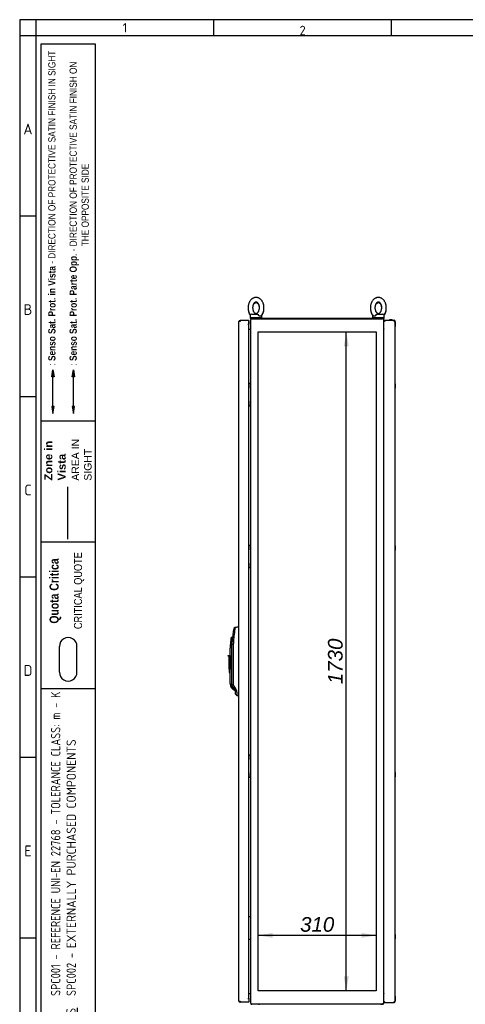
# Paper-space layout 'Layout1' of a CAD drawing. Extents: x 87 to 5769, y 148 to 4026.
# Tile 2 of 8: x 87 to 1257, y 1442 to 4026. Entities that reach past the tile are written whole.
import ezdxf
from ezdxf.lldxf.tags import DXFTag

# ---------------------------------------------------------------- set-up
doc = ezdxf.new("R2010")
doc.units = 0
doc.header["$LTSCALE"] = 14
doc.layers.get('0').update_dxf_attribs({"linetype": 'CONTINUOUS'})
for name, color, linetype in [('_TRANSLATION', 7, 'CONTINUOUS'), ('AE00100_03', 7, 'CONTINUOUS'), ('AE00198_03', 7, 'CONTINUOUS'), ('AE00219_03', 7, 'CONTINUOUS'), ('AE00500_10', 7, 'CONTINUOUS'), ('AE00715_01', 7, 'CONTINUOUS'), ('AE00992_10', 7, 'CONTINUOUS'), ('DEFAULT', 7, 'CONTINUOUS'), ('DV2__TRANSLATION', 7, 'CONTINUOUS'), ('F0000000_02', 7, 'CONTINUOUS'), ('F0000000_08', 7, 'CONTINUOUS'), ('F0000000_85', 7, 'CONTINUOUS'), ('F0000000_91', 7, 'CONTINUOUS'), ('F0000001_27', 7, 'CONTINUOUS'), ('F0000001_28', 7, 'CONTINUOUS'), ('F0000001_37', 7, 'CONTINUOUS')]:
    doc.layers.add(name, color=color, linetype=linetype)
doc.styles.add('SEACAD_ARIAL', font='arial.ttf')
doc.styles.add('SEACAD_ARIALI', font='ariali.ttf')
doc.styles.add('SEACAD_SOLID_EDGE_ANSI', font='seans.ttf', dxfattribs={"width": 0.9})
tags = doc.linetypes.add('CENTER2', pattern=[28.575, 19.05, -3.175, 3.175, -3.175]).pattern_tags.tags
tags[10:11] = [DXFTag(74, 4), DXFTag(75, 0), DXFTag(340, '0'), DXFTag(46, 0.0), DXFTag(50, 0.0), DXFTag(44, 0.0), DXFTag(45, 0.0)]
tags[8:9] = [DXFTag(74, 4), DXFTag(75, 0), DXFTag(340, '0'), DXFTag(46, 0.0), DXFTag(50, 0.0), DXFTag(44, 0.0), DXFTag(45, 0.0)]
tags[6:7] = [DXFTag(74, 4), DXFTag(75, 0), DXFTag(340, '0'), DXFTag(46, 0.0), DXFTag(50, 0.0), DXFTag(44, 0.0), DXFTag(45, 0.0)]
tags[4:5] = [DXFTag(74, 4), DXFTag(75, 0), DXFTag(340, '0'), DXFTag(46, 0.0), DXFTag(50, 0.0), DXFTag(44, 0.0), DXFTag(45, 0.0)]
tags = doc.linetypes.add('DASHDOT2', pattern=[12.7, 6.35, -3.175, 0, -3.175]).pattern_tags.tags
tags[10:11] = [DXFTag(74, 4), DXFTag(75, 0), DXFTag(340, '0'), DXFTag(46, 0.0), DXFTag(50, 0.0), DXFTag(44, 0.0), DXFTag(45, 0.0)]
tags[8:9] = [DXFTag(74, 4), DXFTag(75, 0), DXFTag(340, '0'), DXFTag(46, 0.0), DXFTag(50, 0.0), DXFTag(44, 0.0), DXFTag(45, 0.0)]
tags[6:7] = [DXFTag(74, 4), DXFTag(75, 0), DXFTag(340, '0'), DXFTag(46, 0.0), DXFTag(50, 0.0), DXFTag(44, 0.0), DXFTag(45, 0.0)]
tags[4:5] = [DXFTag(74, 4), DXFTag(75, 0), DXFTag(340, '0'), DXFTag(46, 0.0), DXFTag(50, 0.0), DXFTag(44, 0.0), DXFTag(45, 0.0)]
tags = doc.linetypes.add('HIDDEN2', pattern=[4.7625, 3.175, -1.5875]).pattern_tags.tags
tags[6:7] = [DXFTag(74, 4), DXFTag(75, 0), DXFTag(340, '0'), DXFTag(46, 0.0), DXFTag(50, 0.0), DXFTag(44, 0.0), DXFTag(45, 0.0)]
tags[4:5] = [DXFTag(74, 4), DXFTag(75, 0), DXFTag(340, '0'), DXFTag(46, 0.0), DXFTag(50, 0.0), DXFTag(44, 0.0), DXFTag(45, 0.0)]
doc.dimstyles.new('ISO', dxfattribs={"dimtxt": 16.5, "dimasz": 16.5, "dimexe": 8.25, "dimexo": 8.25, "dimgap": 4.125, "dimtad": 1, "dimdec": 1, "dimtxsty": 'SEACAD_ARIAL', "dimblk1": '_SE_FILLED', "dimblk2": '_SE_FILLED', "dimsah": 1, "dimcen": 8.25, "dimazin": 3, "dimtfac": 0.7, "dimtdec": 3, "dimtmove": 0, "dimatfit": 3})

# ---------------------------------------------------------------- blocks, each defined once
blk = doc.blocks.new('DMBLK146')
at = {"layer": '_TRANSLATION', "linetype": 'CONTINUOUS'}
for points in [[(938, 3168.9), (950.8, 3168.9), (944.4, 3207.4)], [(938, 1515.9), (944.4, 1477.4), (950.8, 1515.9)]]:
    blk.add_hatch(color=7, dxfattribs=at).paths.add_polyline_path(points)
at = {"layer": '_TRANSLATION', "color": 7, "linetype": 'CONTINUOUS'}
blk.add_line((944.4, 1477.4), (944.4, 3207.4), dxfattribs=at)
at = {"layer": '_TRANSLATION', "color": 7, "linetype": 'CONTINUOUS', "style": 'SEACAD_ARIALI'}
blk.add_text('1730', height=38.5, rotation=90, dxfattribs=at).set_placement((934.8, 2282.5))
blk = doc.blocks.new('_SE_FILLED')
at = {"color": 0}
blk.add_line((0, 0), (-1, 0), dxfattribs=at)
blk.add_solid([(0, 0), (-1, -0.1665), (-1, 0.1665), (0, 0)], dxfattribs=at)
blk = doc.blocks.new('DMBLK147')
at = {"layer": '_TRANSLATION', "linetype": 'CONTINUOUS'}
for points in [[(751.5, 1629.6), (713, 1623.2), (751.5, 1616.8)], [(984.5, 1629.6), (984.5, 1616.8), (1023, 1623.2)]]:
    blk.add_hatch(color=7, dxfattribs=at).paths.add_polyline_path(points)
at = {"layer": '_TRANSLATION', "color": 7, "linetype": 'CONTINUOUS'}
blk.add_line((1023, 1623.2), (713, 1623.2), dxfattribs=at)
at = {"layer": '_TRANSLATION', "color": 7, "linetype": 'CONTINUOUS', "style": 'SEACAD_ARIALI'}
blk.add_text('310', height=38.5, dxfattribs=at).set_placement((823.1, 1632.8))

psp = doc.layouts.get("Layout1")

# ---------------------------------------------------------------- hatches: boundary and pattern name
at = {"linetype": 'CONTINUOUS'}
for points in [[(171.41, 3088.79), (177.51, 3088.79), (174.46, 3107.11)], [(225.41, 3088.79), (231.51, 3088.79), (228.46, 3107.11)], [(171.41, 3010.94), (174.46, 2992.62), (177.51, 3010.94)], [(225.41, 3010.94), (228.46, 2992.62), (231.51, 3010.94)]]:
    psp.add_hatch(color=7, dxfattribs=at).paths.add_polyline_path(points)

# ---------------------------------------------------------------- linework, layer by layer
at = {"color": 7, "linetype": 'CONTINUOUS'}
for p, q in [((87.28, 4026.24), (87.28, 153.43)), ((5769.29, 4026.24), (87.28, 4026.24)), ((596.12, 4026.24), (596.12, 3983.84)), ((1062.55, 4026.24), (1062.55, 3983.84)), ((129.69, 3510.33), (87.28, 3510.33)), ((174.46, 3010.94), (174.46, 3088.79)), ((129.69, 3036.83), (87.28, 3036.83)), ((285.16, 2972.87), (143.82, 2972.87)), ((285.16, 2655.07), (143.82, 2655.07)), ((285.16, 2655.07), (143.82, 2655.07)), ((129.69, 2563.33), (87.28, 2563.33)), ((191.66, 2314.18), (191.66, 2381.5)), ((237.45, 2314.18), (237.45, 2381.5)), ((285.16, 2270.07), (143.82, 2270.07)), ((129.69, 2089.83), (87.28, 2089.83)), ((129.69, 1616.33), (87.28, 1616.33))]:
    psp.add_line(p, q, dxfattribs=at)
at = {"color": 7, "linetype": 'HIDDEN2'}
psp.add_line((228.46, 3010.94), (228.46, 3088.79), dxfattribs=at)
at = {"color": 7, "linetype": 'DASHDOT2'}
psp.add_line((213.89, 2662.94), (213.89, 2800.32), dxfattribs=at)
at = {"color": 7, "linetype": 'CONTINUOUS'}
for points in [[(171.41, 3088.79), (174.46, 3107.11), (177.51, 3088.79), (171.41, 3088.79)], [(225.41, 3088.79), (228.46, 3107.11), (231.51, 3088.79), (225.41, 3088.79)], [(171.41, 3010.94), (174.46, 2992.62), (177.51, 3010.94), (171.41, 3010.94)], [(225.41, 3010.94), (228.46, 2992.62), (231.51, 3010.94), (225.41, 3010.94)]]:
    psp.add_lwpolyline(points, dxfattribs=at)
at = {"layer": 'AE00100_03', "color": 7, "linetype": 'CONTINUOUS'}
psp.add_line((1064.21, 3238.71), (1058.81, 3238.71), dxfattribs=at)
for centre, start, end in [((1058.81, 3237.41), 90, 180), ((1064.21, 3237.41), 0, 90)]:
    psp.add_arc(centre, 1.3, start, end, dxfattribs=at)
at = {"layer": 'AE00198_03', "color": 7, "linetype": 'CONTINUOUS'}
for p, q in [((688.31, 3070.16), (688.31, 3059.66)), ((689.01, 3070.16), (688.31, 3070.16)), ((688.31, 3059.66), (689.01, 3059.66)), ((688.31, 3025.16), (688.31, 3014.66)), ((689.01, 3025.16), (688.31, 3025.16)), ((688.31, 3014.66), (689.01, 3014.66)), ((688.31, 2645.16), (688.31, 2634.66)), ((689.01, 2645.16), (688.31, 2645.16)), ((688.31, 2634.66), (689.01, 2634.66)), ((688.31, 2600.16), (688.31, 2589.66)), ((689.01, 2600.16), (688.31, 2600.16)), ((688.31, 2589.66), (689.01, 2589.66)), ((688.31, 2095.16), (688.31, 2084.66)), ((689.01, 2095.16), (688.31, 2095.16)), ((688.31, 2084.66), (689.01, 2084.66)), ((688.31, 2050.16), (688.31, 2039.66)), ((689.01, 2050.16), (688.31, 2050.16)), ((688.31, 2039.66), (689.01, 2039.66)), ((688.31, 1659.66), (688.31, 1670.16)), ((689.01, 1670.16), (688.31, 1670.16)), ((688.31, 1659.66), (689.01, 1659.66)), ((688.31, 1614.66), (688.31, 1625.16)), ((689.01, 1625.16), (688.31, 1625.16)), ((688.31, 1614.66), (689.01, 1614.66))]:
    psp.add_line(p, q, dxfattribs=at)
at = {"layer": 'AE00219_03', "color": 7, "linetype": 'CONTINUOUS'}
for p, q in [((1072.71, 3233.41), (1072.51, 3233.41)), ((1072.71, 3233.41), (1072.71, 3221.41)), ((1072.51, 3221.41), (1072.71, 3221.41)), ((1072.71, 3070.91), (1072.51, 3070.91)), ((1072.51, 3058.91), (1072.71, 3058.91)), ((1072.71, 3070.91), (1072.71, 3058.91)), ((1072.71, 2645.91), (1072.51, 2645.91)), ((1072.71, 2645.91), (1072.71, 2633.91)), ((1072.51, 2633.91), (1072.71, 2633.91)), ((1072.71, 2050.91), (1072.51, 2050.91)), ((1072.71, 2050.91), (1072.71, 2038.91)), ((1072.51, 2038.91), (1072.71, 2038.91)), ((1072.71, 1625.91), (1072.51, 1625.91)), ((1072.51, 1613.91), (1072.71, 1613.91)), ((1072.71, 1625.91), (1072.71, 1613.91)), ((1072.71, 1463.41), (1072.51, 1463.41)), ((1072.51, 1451.41), (1072.71, 1451.41)), ((1072.71, 1463.41), (1072.71, 1451.41))]:
    psp.add_line(p, q, dxfattribs=at)
at = {"layer": 'AE00500_10', "color": 7, "linetype": 'CONTINUOUS'}
for p, q in [((693.01, 3232.11), (693.51, 3232.11)), ((693.01, 3232.08), (693.01, 3232.11)), ((693.01, 3232.08), (693.01, 3227.43)), ((1042.51, 3232.11), (1043.01, 3232.11)), ((693.01, 3227.38), (693.01, 3227.43)), ((693.01, 3227.38), (693.01, 3222.73)), ((693.01, 3222.71), (693.01, 3222.73)), ((693.51, 3222.71), (693.01, 3222.71)), ((1043.01, 3222.71), (1042.51, 3222.71)), ((1043.01, 3070.33), (1042.51, 3070.33)), ((1042.51, 3059.49), (1043.01, 3059.49)), ((1043.01, 3025.33), (1042.51, 3025.33)), ((1042.51, 3014.49), (1043.01, 3014.49)), ((1043.01, 2645.33), (1042.51, 2645.33)), ((1042.51, 2634.49), (1043.01, 2634.49)), ((1043.01, 2600.33), (1042.51, 2600.33)), ((1042.51, 2589.49), (1043.01, 2589.49)), ((1043.01, 2095.33), (1042.51, 2095.33)), ((1042.51, 2084.49), (1043.01, 2084.49)), ((1043.01, 2050.33), (1042.51, 2050.33)), ((1042.51, 2039.49), (1043.01, 2039.49)), ((1043.01, 1670.33), (1042.51, 1670.33)), ((1042.51, 1659.49), (1043.01, 1659.49)), ((1043.01, 1625.33), (1042.51, 1625.33)), ((1042.51, 1614.49), (1043.01, 1614.49)), ((693.01, 1462.11), (693.51, 1462.11)), ((693.01, 1462.08), (693.01, 1462.11)), ((693.01, 1462.08), (693.01, 1457.43)), ((693.01, 1457.38), (693.01, 1457.43)), ((693.01, 1457.38), (693.01, 1452.73)), ((693.01, 1452.71), (693.01, 1452.73)), ((693.51, 1452.71), (693.01, 1452.71)), ((1042.51, 1462.11), (1043.01, 1462.11)), ((1043.01, 1452.71), (1042.51, 1452.71))]:
    psp.add_line(p, q, dxfattribs=at)
at = {"layer": 'AE00715_01', "color": 7, "linetype": 'CONTINUOUS'}
for p, q in [((692.51, 3250.91), (692.51, 3243.91)), ((722.51, 3243.91), (692.51, 3243.91)), ((692.51, 3243.91), (692.51, 3242.41)), ((696.31, 3242.41), (692.51, 3242.41)), ((695.51, 3253.91), (710.82, 3253.91)), ((722.51, 3243.91), (722.51, 3250.91)), ((722.51, 3242.41), (722.51, 3243.91)), ((1013.51, 3250.91), (1013.51, 3243.91)), ((1043.51, 3243.91), (1013.51, 3243.91)), ((1013.51, 3243.91), (1013.51, 3242.41)), ((1025.21, 3253.91), (1040.51, 3253.91)), ((1043.51, 3242.41), (1039.71, 3242.41)), ((1043.51, 3243.91), (1043.51, 3250.91)), ((1043.51, 3242.41), (1043.51, 3243.91))]:
    psp.add_line(p, q, dxfattribs=at)
for centre, start, end in [((695.51, 3250.91), 90, 180), ((719.51, 3250.91), 0, 10.75538), ((1016.51, 3250.91), 169.86605, 180), ((1040.51, 3250.91), 0, 90)]:
    psp.add_arc(centre, 3, start, end, dxfattribs=at)
for points, knots in [([(707.51, 3297.41), (706.96, 3297.4), (705.79, 3297.36), (703.74, 3297.02), (701.55, 3296.36), (699.42, 3295.39), (697.4, 3294.14), (695.49, 3292.61), (693.72, 3290.82), (692.1, 3288.78), (690.67, 3286.52), (689.43, 3284.06), (688.4, 3281.43), (687.6, 3278.67), (687.04, 3275.82), (686.71, 3272.9), (686.63, 3269.95), (686.79, 3267.01), (687.19, 3264.1), (687.83, 3261.25), (688.71, 3258.51), (689.83, 3255.9), (691.13, 3253.51), (692.11, 3252.08), (692.61, 3251.42)], [0, 0, 0, 0, 0.02691094, 0.06771469, 0.10852356, 0.14957692, 0.19108102, 0.23317212, 0.27589769, 0.31921468, 0.36301045, 0.40714087, 0.45146953, 0.49588877, 0.54032969, 0.58477778, 0.62924225, 0.67374656, 0.71831388, 0.7629704, 0.80773869, 0.8526244, 0.89760159, 0.93878571, 0.93878571, 0.93878571, 0.93878571]), ([(707.51, 3285.41), (707.66, 3285.4), (708.11, 3285.39), (708.92, 3285.23), (709.92, 3284.8), (710.95, 3284.14), (712, 3283.21), (713.02, 3281.99), (713.95, 3280.53), (714.76, 3278.87), (715.43, 3277.02), (715.94, 3275.02), (716.26, 3272.93), (716.39, 3270.77), (716.33, 3268.61), (716.07, 3266.48), (715.62, 3264.45), (715, 3262.55), (714.24, 3260.83), (713.36, 3259.33), (712.4, 3258.06), (711.4, 3257.04), (710.38, 3256.28), (709.38, 3255.76), (708.38, 3255.46), (707.36, 3255.37), (706.32, 3255.52), (705.26, 3255.93), (704.23, 3256.56), (703.18, 3257.46), (702.15, 3258.65), (701.2, 3260.07), (700.37, 3261.71), (699.68, 3263.53), (699.15, 3265.51), (698.8, 3267.59), (698.64, 3269.74), (698.68, 3271.91), (698.91, 3274.04), (699.34, 3276.09), (699.93, 3278.01), (700.67, 3279.75), (701.54, 3281.29), (702.49, 3282.6), (703.49, 3283.65), (704.51, 3284.45), (705.51, 3285), (706.53, 3285.34), (707.14, 3285.39), (707.51, 3285.41)], [0, 0, 0, 0, 0.0101142, 0.0349223, 0.0570708, 0.0778227, 0.099893, 0.1211499, 0.1420609, 0.1628795, 0.1836991, 0.2045692, 0.2255014, 0.2464797, 0.2674741, 0.2884441, 0.3093451, 0.3301483, 0.3508402, 0.3714344, 0.391991, 0.4125991, 0.4334675, 0.4549735, 0.4777626, 0.5028778, 0.5312511, 0.5537002, 0.5746179, 0.5968739, 0.6182127, 0.6391524, 0.6599747, 0.6807905, 0.7016521, 0.7225761, 0.7435496, 0.7645439, 0.7855207, 0.8064333, 0.8272514, 0.8479587, 0.8685642, 0.8891201, 0.9097116, 0.9305257, 0.9519115, 0.974469, 1, 1, 1, 1]), ([(699.36, 3274.57), (699.53, 3275.23), (699.93, 3276.51), (700.67, 3278.25), (701.54, 3279.79), (702.49, 3281.1), (703.49, 3282.15), (704.51, 3282.95), (705.51, 3283.5), (706.53, 3283.84), (707.14, 3283.89), (707.51, 3283.91)], [0.80643331, 0.80643331, 0.80643331, 0.80643331, 0.82725143, 0.84795874, 0.86856424, 0.88912005, 0.90971157, 0.9305257, 0.95191151, 0.97446901, 1, 1, 1, 1]), ([(719.99, 3248.7), (720.04, 3248.74), (720.68, 3249.3), (721.89, 3250.7), (723.44, 3252.78), (724.81, 3255.12), (725.98, 3257.64), (726.93, 3260.32), (727.65, 3263.11), (728.13, 3265.99), (728.37, 3268.93), (728.37, 3271.88), (728.13, 3274.81), (727.65, 3277.7), (726.92, 3280.52), (725.96, 3283.22), (724.77, 3285.78), (723.35, 3288.16), (721.73, 3290.34), (719.92, 3292.27), (717.94, 3293.92), (715.83, 3295.27), (713.62, 3296.31), (711.36, 3297.01), (709.26, 3297.36), (708.07, 3297.4), (707.51, 3297.41)], [0, 0, 0, 0, 0.0030576, 0.0459931, 0.0894874, 0.1334125, 0.1776228, 0.2219914, 0.2664194, 0.3108607, 0.3553103, 0.3997831, 0.4443056, 0.4888981, 0.5335888, 0.5783957, 0.6233159, 0.6683009, 0.7132387, 0.7579724, 0.8023068, 0.846051, 0.889074, 0.931347, 0.9729529, 1, 1, 1, 1]), ([(707.51, 3283.91), (707.66, 3283.9), (708.11, 3283.89), (708.92, 3283.73), (709.92, 3283.3), (710.95, 3282.64), (712, 3281.71), (713.02, 3280.49), (713.95, 3279.03), (714.76, 3277.37), (715.43, 3275.52), (715.77, 3274.19), (715.91, 3273.51)], [0, 0, 0, 0, 0.01011424, 0.03492231, 0.05707084, 0.07782268, 0.09989303, 0.1211499, 0.14206095, 0.16287949, 0.18369905, 0.20456924, 0.20456924, 0.20456924, 0.20456924]), ([(1028.51, 3297.41), (1027.96, 3297.4), (1026.79, 3297.36), (1024.74, 3297.02), (1022.55, 3296.36), (1020.42, 3295.39), (1018.4, 3294.14), (1016.49, 3292.61), (1014.72, 3290.82), (1013.1, 3288.78), (1011.67, 3286.52), (1010.43, 3284.06), (1009.4, 3281.43), (1008.6, 3278.67), (1008.04, 3275.82), (1007.71, 3272.9), (1007.63, 3269.95), (1007.79, 3267.01), (1008.19, 3264.1), (1008.83, 3261.25), (1009.71, 3258.51), (1010.83, 3255.9), (1012.17, 3253.44), (1013.71, 3251.22), (1015.06, 3249.6), (1015.85, 3248.9), (1016.05, 3248.72)], [0, 0, 0, 0, 0.0269068, 0.0677043, 0.1085068, 0.1495539, 0.1910516, 0.2331362, 0.2758552, 0.3191655, 0.3629545, 0.4070781, 0.4514, 0.4958124, 0.5402464, 0.5846877, 0.6291453, 0.6736428, 0.7182032, 0.7628528, 0.8076142, 0.852493, 0.8974633, 0.9424276, 0.9872474, 1, 1, 1, 1]), ([(1028.51, 3285.41), (1028.66, 3285.4), (1029.11, 3285.39), (1029.92, 3285.23), (1030.92, 3284.8), (1031.95, 3284.14), (1033, 3283.21), (1034.02, 3281.99), (1034.95, 3280.53), (1035.76, 3278.87), (1036.43, 3277.02), (1036.94, 3275.02), (1037.26, 3272.93), (1037.39, 3270.77), (1037.33, 3268.61), (1037.07, 3266.48), (1036.62, 3264.45), (1036, 3262.55), (1035.24, 3260.83), (1034.36, 3259.33), (1033.4, 3258.06), (1032.4, 3257.04), (1031.38, 3256.28), (1030.38, 3255.76), (1029.38, 3255.46), (1028.36, 3255.37), (1027.32, 3255.52), (1026.26, 3255.93), (1025.23, 3256.56), (1024.18, 3257.46), (1023.15, 3258.65), (1022.2, 3260.07), (1021.37, 3261.71), (1020.68, 3263.53), (1020.15, 3265.51), (1019.8, 3267.59), (1019.64, 3269.74), (1019.68, 3271.91), (1019.91, 3274.04), (1020.34, 3276.09), (1020.93, 3278.01), (1021.67, 3279.75), (1022.54, 3281.29), (1023.49, 3282.6), (1024.49, 3283.65), (1025.51, 3284.45), (1026.51, 3285), (1027.53, 3285.34), (1028.14, 3285.39), (1028.51, 3285.41)], [0, 0, 0, 0, 0.0101142, 0.0349223, 0.0570708, 0.0778227, 0.099893, 0.1211499, 0.1420609, 0.1628795, 0.1836991, 0.2045692, 0.2255014, 0.2464797, 0.2674741, 0.2884441, 0.3093451, 0.3301483, 0.3508402, 0.3714344, 0.391991, 0.4125991, 0.4334675, 0.4549735, 0.4777626, 0.5028778, 0.5312511, 0.5537002, 0.5746179, 0.5968739, 0.6182127, 0.6391524, 0.6599747, 0.6807905, 0.7016521, 0.7225761, 0.7435496, 0.7645439, 0.7855207, 0.8064333, 0.8272514, 0.8479587, 0.8685642, 0.8891201, 0.9097116, 0.9305257, 0.9519115, 0.974469, 1, 1, 1, 1]), ([(1020.36, 3274.57), (1020.53, 3275.23), (1020.93, 3276.51), (1021.67, 3278.25), (1022.54, 3279.79), (1023.49, 3281.1), (1024.49, 3282.15), (1025.51, 3282.95), (1026.51, 3283.5), (1027.53, 3283.84), (1028.14, 3283.89), (1028.51, 3283.91)], [0.80643331, 0.80643331, 0.80643331, 0.80643331, 0.82725143, 0.84795874, 0.86856424, 0.88912005, 0.90971157, 0.9305257, 0.95191151, 0.97446901, 1, 1, 1, 1]), ([(1043.42, 3251.43), (1043.76, 3251.88), (1044.6, 3253.05), (1045.81, 3255.12), (1046.98, 3257.64), (1047.93, 3260.32), (1048.65, 3263.11), (1049.13, 3265.99), (1049.37, 3268.93), (1049.37, 3271.88), (1049.13, 3274.81), (1048.65, 3277.7), (1047.92, 3280.52), (1046.96, 3283.22), (1045.77, 3285.78), (1044.35, 3288.16), (1042.73, 3290.34), (1040.92, 3292.27), (1038.94, 3293.92), (1036.83, 3295.27), (1034.62, 3296.31), (1032.36, 3297.01), (1030.26, 3297.36), (1029.07, 3297.4), (1028.51, 3297.41)], [0.06165705, 0.06165705, 0.06165705, 0.06165705, 0.08962305, 0.13354154, 0.17774525, 0.22210728, 0.26652863, 0.31096339, 0.3554063, 0.39987246, 0.44438832, 0.48897422, 0.53365828, 0.5784585, 0.62337201, 0.66835032, 0.71328141, 0.75800841, 0.80233624, 0.84607396, 0.88909056, 0.93135724, 0.97295694, 1, 1, 1, 1]), ([(1028.51, 3283.91), (1028.66, 3283.9), (1029.11, 3283.89), (1029.92, 3283.73), (1030.92, 3283.3), (1031.95, 3282.64), (1033, 3281.71), (1034.02, 3280.49), (1034.95, 3279.03), (1035.76, 3277.37), (1036.43, 3275.52), (1036.77, 3274.19), (1036.91, 3273.51)], [0, 0, 0, 0, 0.01011424, 0.03492231, 0.05707084, 0.07782268, 0.09989303, 0.1211499, 0.14206095, 0.16287949, 0.18369905, 0.20456924, 0.20456924, 0.20456924, 0.20456924]), ([(687.54, 3261.08), (687.64, 3260.64), (687.99, 3259.26), (688.71, 3257.01), (689.83, 3254.4), (691.1, 3252.07), (692.04, 3250.69), (692.5, 3250.07)], [0.74215477, 0.74215477, 0.74215477, 0.74215477, 0.76285285, 0.80761423, 0.85249303, 0.89746329, 0.93560179, 0.93560179, 0.93560179, 0.93560179]), ([(722.53, 3250.08), (722.83, 3250.48), (723.63, 3251.61), (724.81, 3253.62), (725.98, 3256.14), (726.93, 3258.82), (727.51, 3261.08), (727.77, 3262.43), (727.84, 3262.83)], [0.06469023, 0.06469023, 0.06469023, 0.06469023, 0.08962305, 0.13354154, 0.17774525, 0.22210728, 0.26652863, 0.28531058, 0.28531058, 0.28531058, 0.28531058]), ([(1008.54, 3261.08), (1008.64, 3260.64), (1008.99, 3259.26), (1009.71, 3257.01), (1010.83, 3254.4), (1012.1, 3252.07), (1013.04, 3250.69), (1013.5, 3250.07)], [0.74226914, 0.74226914, 0.74226914, 0.74226914, 0.7629704, 0.80773869, 0.8526244, 0.89760159, 0.93574613, 0.93574613, 0.93574613, 0.93574613]), ([(1043.53, 3250.08), (1043.83, 3250.48), (1044.63, 3251.61), (1045.81, 3253.62), (1046.98, 3256.14), (1047.93, 3258.82), (1048.51, 3261.08), (1048.77, 3262.43), (1048.84, 3262.83)], [0.06455053, 0.06455053, 0.06455053, 0.06455053, 0.08948743, 0.13341246, 0.17762275, 0.2219914, 0.26641937, 0.28520411, 0.28520411, 0.28520411, 0.28520411]), ([(710.82, 3253.91), (710.95, 3253.91), (711.08, 3253.89), (711.34, 3253.81), (711.47, 3253.74), (711.73, 3253.58), (711.86, 3253.49), (712.12, 3253.26), (712.25, 3253.13), (712.51, 3252.84), (712.64, 3252.69), (712.9, 3252.36), (713.02, 3252.19), (713.39, 3251.66), (713.62, 3251.28), (713.82, 3250.91)], [0, 0, 0, 0, 0.125, 0.125, 0.25, 0.25, 0.375, 0.375, 0.5, 0.5, 0.625, 0.625, 0.75, 0.75, 1, 1, 1, 1]), ([(719.99, 3248.69), (719.88, 3248.58), (719.76, 3248.48), (719.48, 3248.3), (719.33, 3248.22), (719.01, 3248.09), (718.84, 3248.04), (718.49, 3247.97), (718.31, 3247.96), (717.94, 3247.96), (717.75, 3247.97), (717.36, 3248.04), (717.16, 3248.09), (716.76, 3248.22), (716.56, 3248.3), (716.17, 3248.49), (715.97, 3248.6), (715.39, 3248.99), (715.02, 3249.3), (714.52, 3249.85), (714.36, 3250.05), (714.07, 3250.46), (713.94, 3250.68), (713.82, 3250.91)], [0.25751171, 0.25751171, 0.25751171, 0.25751171, 0.3125, 0.3125, 0.375, 0.375, 0.4375, 0.4375, 0.5, 0.5, 0.5625, 0.5625, 0.625, 0.625, 0.6875, 0.6875, 0.75, 0.75, 0.875, 0.875, 0.9375, 0.9375, 1, 1, 1, 1]), ([(1022.21, 3250.91), (1021.97, 3250.46), (1021.68, 3250.04), (1021.01, 3249.3), (1020.65, 3248.99), (1020.07, 3248.61), (1019.87, 3248.49), (1019.47, 3248.3), (1019.27, 3248.22), (1018.88, 3248.09), (1018.68, 3248.04), (1018.29, 3247.97), (1018.09, 3247.96), (1017.72, 3247.96), (1017.54, 3247.97), (1017.19, 3248.04), (1017.02, 3248.09), (1016.7, 3248.22), (1016.55, 3248.3), (1016.27, 3248.48), (1016.15, 3248.58), (1016.03, 3248.69)], [0, 0, 0, 0, 0.125, 0.125, 0.25, 0.25, 0.3125, 0.3125, 0.375, 0.375, 0.4375, 0.4375, 0.5, 0.5, 0.5625, 0.5625, 0.625, 0.625, 0.6875, 0.6875, 0.74422764, 0.74422764, 0.74422764, 0.74422764]), ([(1022.21, 3250.91), (1022.41, 3251.28), (1022.64, 3251.65), (1023, 3252.19), (1023.13, 3252.36), (1023.38, 3252.68), (1023.51, 3252.84), (1023.78, 3253.13), (1023.9, 3253.25), (1024.17, 3253.48), (1024.3, 3253.58), (1024.56, 3253.74), (1024.69, 3253.8), (1024.95, 3253.89), (1025.08, 3253.91), (1025.21, 3253.91)], [0, 0, 0, 0, 0.25, 0.25, 0.375, 0.375, 0.5, 0.5, 0.625, 0.625, 0.75, 0.75, 0.875, 0.875, 1, 1, 1, 1])]:
    psp.add_open_spline(points, degree=3, knots=knots, dxfattribs=at)
at = {"layer": 'AE00992_10', "color": 7, "linetype": 'CONTINUOUS'}
for p, q in [((652.59, 2431.55), (649.21, 2428.65)), ((662.46, 2431.9), (662.76, 2431.91)), ((645.23, 2406.25), (642.28, 2403.8)), ((645.87, 2406.25), (645.23, 2406.25)), ((650.27, 2413.98), (646.86, 2414.47)), ((643.72, 2393.4), (640.74, 2393.75)), ((644.35, 2376.91), (644.83, 2393.4)), ((644.83, 2393.4), (644.85, 2394.74)), ((634.76, 2355.92), (634.76, 2357.92)), ((634.76, 2357.92), (637.26, 2357.92)), ((637.26, 2355.92), (634.76, 2355.92)), ((637.26, 2357.92), (639.76, 2357.92)), ((637.26, 2357.92), (637.26, 2355.92)), ((637.26, 2321.92), (637.26, 2355.92)), ((639.76, 2357.92), (639.76, 2376.91)), ((639.76, 2357.92), (639.76, 2321.92)), ((642.76, 2376.91), (642.76, 2284.53)), ((644.35, 2284.57), (644.35, 2376.91)), ((647.71, 2376.91), (647.71, 2284.57)), ((637.26, 2321.92), (637.26, 2312.92)), ((639.76, 2321.92), (637.26, 2321.92)), ((637.26, 2312.92), (639.76, 2312.92)), ((639.76, 2321.92), (639.76, 2321.19)), ((639.76, 2284.53), (639.76, 2321.19)), ((647.25, 2274.06), (647.31, 2273.97)), ((648.25, 2272.59), (647.31, 2273.97)), ((650.99, 2274.73), (648.25, 2272.59)), ((650.99, 2274.73), (654, 2270.7)), ((645.62, 2270.39), (643.34, 2273.13)), ((645.62, 2270.39), (647.64, 2268.37)), ((647.64, 2268.37), (652.76, 2266.25)), ((648, 2272.26), (648.92, 2271.7)), ((651.27, 2268.56), (648.25, 2272.59)), ((654, 2270.7), (651.27, 2268.56)), ((652.77, 2266.56), (651.27, 2268.56)), ((655.49, 2268.2), (652.77, 2266.56)), ((653.76, 2256.68), (653.76, 2263.56)), ((657.17, 2261.76), (653.76, 2263.56)), ((653.76, 2256.68), (657.21, 2253.1)), ((654, 2270.7), (655.49, 2268.2)), ((657.21, 2253.1), (657.21, 2253.1)), ((662.76, 2252.91), (662.46, 2252.92))]:
    psp.add_line(p, q, dxfattribs=at)
for centre, radius, start, end in [((932.08, 2385.74), 283.21, 170.69176, 174.27705), ((784.73, 2376.91), 144.97, 169.30782, 173.33005), ((882.04, 2372.02), 239.28, 171.77545, 174.8738), ((917.46, 2376.91), 273.2, 172.09597, 176.25647), ((917.44, 2376.91), 273.17, 169.08089, 172.09577), ((916.95, 2376.93), 269.24, 172.09048, 180.0053), ((784.73, 2376.91), 144.97, 173.33005, 180), ((784.73, 2376.91), 141.97, 173.33005, 180), ((659.76, 2284.53), 20, 180, 214.77209), ((659.76, 2284.53), 17, 180, 226.22916), ((664.16, 2284.58), 16.44, 180.02221, 216.78899), ((642.21, 2254.14), 19.02, 72.2752, 86.62011), ((648.76, 2263.56), 5, 359.9994, 36.81119), ((644.5, 2261.89), 12.67, 359.39373, 29.84747), ((872.5, 2258.52), 215.35, 179.13947, 181.44216)]:
    psp.add_arc(centre, radius, start, end, dxfattribs=at)
for centre, major_axis, start_param, end_param in [((663.07, 2414.41), (501.44, 17.51), 1.5707963, 1.590473), ((663.07, 2270.41), (501.44, -17.51), 4.7019272, 4.712389)]:
    psp.add_ellipse(centre, major_axis=major_axis, ratio=0.0348783, start_param=start_param, end_param=end_param, dxfattribs=at)
for points, degree, knots in [([(647.25, 2274.06), (645.83, 2276.43), (645.09, 2279.12), (644.34, 2281.82), (644.35, 2284.57)], 2, [0, 0, 0, 0.5, 0.5, 1, 1, 1]), ([(651.64, 2268.06), (651.68, 2268), (651.75, 2267.88), (651.85, 2267.72), (651.95, 2267.56), (652.05, 2267.41), (652.13, 2267.27), (652.21, 2267.13), (652.29, 2267.01), (652.36, 2266.9), (652.42, 2266.79), (652.48, 2266.7), (652.54, 2266.61), (652.58, 2266.53), (652.63, 2266.47), (652.66, 2266.41), (652.69, 2266.36), (652.72, 2266.32), (652.74, 2266.29), (652.75, 2266.26), (652.76, 2266.25), (652.76, 2266.25), (652.76, 2266.25)], 3, [0, 0, 0, 0, 0.02593249, 0.05174303, 0.0774354, 0.10301342, 0.12848096, 0.15384194, 0.17910034, 0.20426017, 0.22932552, 0.2543005, 0.27918926, 0.30399602, 0.32872501, 0.35338052, 0.37796688, 0.40248846, 0.42694963, 0.45135484, 0.47570855, 0.50001523, 0.50001523, 0.50001523, 0.50001523])]:
    psp.add_open_spline(points, degree=degree, knots=knots, dxfattribs=at)
at = {"layer": 'DEFAULT', "color": 7, "linetype": 'CONTINUOUS'}
for p, q in [((129.69, 4026.24), (129.69, 153.43)), ((5769.29, 3983.84), (87.28, 3983.84)), ((143.82, 399), (143.82, 3962.63)), ((143.82, 3962.63), (285.16, 3962.63)), ((285.16, 3962.63), (285.16, 399))]:
    psp.add_line(p, q, dxfattribs=at)
for centre, start, end in [((214.56, 2382.18), 358.29915, 181.70085), ((214.56, 2313.5), 178.29915, 1.70085)]:
    psp.add_arc(centre, 22.91, start, end, dxfattribs=at)
at = {"layer": 'DV2__TRANSLATION', "color": 7, "linetype": 'CENTER2'}
for p, q in [((713.01, 1477.41), (713.01, 3207.41)), ((713.01, 3207.41), (1023.01, 3207.41)), ((1023.01, 3207.41), (1023.01, 1477.41)), ((1023.01, 1477.41), (713.01, 1477.41))]:
    psp.add_line(p, q, dxfattribs=at)
at = {"layer": 'F0000000_02', "color": 7, "linetype": 'CONTINUOUS'}
for p, q in [((700.01, 3242.41), (700.01, 3243.91)), ((715.01, 3243.91), (715.01, 3242.41)), ((1021.01, 3242.41), (1021.01, 3243.91)), ((1036.01, 3243.91), (1036.01, 3242.41)), ((715.01, 1442.41), (715.01, 1440.66)), ((1036.01, 1442.41), (1036.01, 1440.66))]:
    psp.add_line(p, q, dxfattribs=at)
at = {"layer": 'F0000000_08', "color": 7, "linetype": 'CONTINUOUS'}
for p, q in [((688.26, 3071.41), (688.86, 3072.21)), ((689.01, 3012.91), (689.01, 3071.91)), ((689.42, 3072.41), (689.51, 3072.41)), ((689.51, 3072.41), (690.01, 3072.41)), ((690.01, 3072.41), (692.51, 3072.41)), ((692.51, 3072.41), (693.01, 3072.41)), ((688.86, 3012.61), (688.26, 3013.41)), ((689.26, 3012.41), (689.42, 3012.41)), ((689.51, 3012.41), (689.42, 3012.41)), ((690.01, 3012.41), (689.51, 3012.41)), ((692.51, 3012.41), (690.01, 3012.41)), ((693.01, 3012.41), (692.51, 3012.41)), ((688.26, 2646.41), (688.86, 2647.21)), ((689.01, 2587.91), (689.01, 2646.91)), ((689.42, 2647.41), (689.51, 2647.41)), ((689.51, 2647.41), (690.01, 2647.41)), ((690.01, 2647.41), (692.51, 2647.41)), ((692.51, 2647.41), (693.01, 2647.41)), ((688.86, 2587.61), (688.26, 2588.41)), ((689.26, 2587.41), (689.42, 2587.41)), ((689.51, 2587.41), (689.42, 2587.41)), ((690.01, 2587.41), (689.51, 2587.41)), ((692.51, 2587.41), (690.01, 2587.41)), ((693.01, 2587.41), (692.51, 2587.41)), ((688.26, 2096.41), (688.86, 2097.21)), ((689.01, 2037.91), (689.01, 2096.91)), ((689.42, 2097.41), (689.51, 2097.41)), ((689.51, 2097.41), (690.01, 2097.41)), ((690.01, 2097.41), (692.51, 2097.41)), ((692.51, 2097.41), (693.01, 2097.41)), ((688.86, 2037.61), (688.26, 2038.41)), ((689.26, 2037.41), (689.42, 2037.41)), ((689.51, 2037.41), (689.42, 2037.41)), ((690.01, 2037.41), (689.51, 2037.41)), ((692.51, 2037.41), (690.01, 2037.41)), ((693.01, 2037.41), (692.51, 2037.41)), ((688.26, 1671.41), (688.86, 1672.21)), ((689.01, 1612.91), (689.01, 1671.91)), ((689.42, 1672.41), (689.51, 1672.41)), ((689.51, 1672.41), (690.01, 1672.41)), ((690.01, 1672.41), (692.51, 1672.41)), ((692.51, 1672.41), (693.01, 1672.41)), ((688.86, 1612.61), (688.26, 1613.41)), ((689.26, 1612.41), (689.42, 1612.41)), ((689.51, 1612.41), (689.42, 1612.41)), ((690.01, 1612.41), (689.51, 1612.41)), ((692.51, 1612.41), (690.01, 1612.41)), ((693.01, 1612.41), (692.51, 1612.41))]:
    psp.add_line(p, q, dxfattribs=at)
for centre, start, end in [((689.26, 3071.91), 90, 143.1301), ((689.51, 3071.91), 90, 180), ((693.01, 3071.91), 0, 90), ((689.26, 3012.91), 216.8699, 270), ((689.51, 3012.91), 180, 270), ((693.01, 3012.91), 270, 0), ((689.26, 2646.91), 90, 143.1301), ((689.51, 2646.91), 90, 180), ((693.01, 2646.91), 0, 90), ((689.26, 2587.91), 216.8699, 270), ((689.51, 2587.91), 180, 270), ((693.01, 2587.91), 270, 0), ((689.26, 2096.91), 90, 143.1301), ((689.51, 2096.91), 90, 180), ((693.01, 2096.91), 0, 90), ((689.26, 2037.91), 216.8699, 270), ((689.51, 2037.91), 180, 270), ((693.01, 2037.91), 270, 0), ((689.26, 1671.91), 90, 143.1301), ((689.51, 1671.91), 90, 180), ((693.01, 1671.91), 0, 90), ((689.26, 1612.91), 216.8699, 270), ((689.51, 1612.91), 180, 270), ((693.01, 1612.91), 270, 0)]:
    psp.add_arc(centre, 0.5, start, end, dxfattribs=at)
at = {"layer": 'F0000000_85', "color": 7, "linetype": 'CONTINUOUS'}
for p, q in [((693.51, 1445.21), (693.51, 3239.61)), ((693.83, 3240.91), (696.31, 3240.91)), ((696.31, 3240.91), (1039.71, 3240.91)), ((1042.19, 3240.91), (1039.71, 3240.91)), ((1042.51, 1445.21), (1042.51, 3239.61)), ((688.26, 3213.91), (692.21, 3213.91)), ((692.21, 3213.91), (693.51, 3213.91)), ((1043.01, 3213.91), (1042.51, 3213.91)), ((688.26, 1470.91), (692.21, 1470.91)), ((692.21, 1470.91), (693.51, 1470.91)), ((1043.01, 1470.91), (1042.51, 1470.91)), ((693.83, 1443.91), (696.31, 1443.91)), ((696.31, 1443.91), (1039.71, 1443.91)), ((1042.19, 1443.91), (1039.71, 1443.91))]:
    psp.add_line(p, q, dxfattribs=at)
for centre, start, end in [((696.31, 3239.61), 152.336, 180), ((1039.71, 3239.61), 0, 27.664), ((696.31, 1445.21), 180, 207.664), ((1039.71, 1445.21), 332.336, 0)]:
    psp.add_arc(centre, 2.8, start, end, dxfattribs=at)
at = {"layer": 'F0000000_91', "color": 7, "linetype": 'CONTINUOUS'}
for p, q in [((662.76, 1450.71), (662.76, 3234.11)), ((665.56, 3234.11), (662.76, 3234.11)), ((665.58, 3236.91), (665.56, 3236.91)), ((665.58, 3236.91), (665.56, 3236.91)), ((688.26, 3236.91), (665.58, 3236.91)), ((688.26, 3236.91), (688.26, 3234.11)), ((688.26, 3234.11), (688.31, 3234.11)), ((688.26, 3226.92), (688.26, 3234.11)), ((688.31, 3234.11), (688.31, 3227.91)), ((685.96, 3226.91), (685.96, 3226.92)), ((685.96, 3226.92), (688.26, 3226.92)), ((686.01, 3226.91), (685.96, 3226.91)), ((686.01, 3226.91), (688.26, 3226.91)), ((688.26, 1457.91), (688.26, 3226.91)), ((662.76, 1450.71), (665.56, 1450.71)), ((665.58, 1447.91), (665.56, 1447.91)), ((665.56, 1447.91), (665.58, 1447.91)), ((688.26, 1447.91), (665.58, 1447.91)), ((685.96, 1457.91), (685.96, 1457.9)), ((686.01, 1457.91), (685.96, 1457.91)), ((685.96, 1457.9), (688.26, 1457.9)), ((686.01, 1457.91), (688.26, 1457.91)), ((688.26, 1457.9), (688.26, 1450.71)), ((688.26, 1450.71), (688.31, 1450.71)), ((688.26, 1450.71), (688.26, 1447.91)), ((688.31, 1456.91), (688.31, 1450.71))]:
    psp.add_line(p, q, dxfattribs=at)
for centre, radius, start, end in [((665.56, 3234.11), 2.8, 90, 180), ((839.56, 3234.27), 174, 179.12972, 180.05178), ((665.56, 1450.71), 2.8, 180, 270), ((839.56, 1450.55), 174, 179.94822, 180.87028)]:
    psp.add_arc(centre, radius, start, end, dxfattribs=at)
for centre, start_param, end_param in [((685.38, 3227.91), 4.542057, 4.712389), ((685.38, 1456.91), 4.712389, 4.882721)]:
    psp.add_ellipse(centre, major_axis=(0, 3), ratio=0.976296, start_param=start_param, end_param=end_param, dxfattribs=at)
at = {"layer": 'F0000001_27', "color": 7, "linetype": 'CONTINUOUS'}
psp.add_line((1039.71, 1442.41), (696.31, 1442.41), dxfattribs=at)
for centre, radius, start, end in [((692.21, 1469.61), 1.3, 0, 90), ((1043.81, 1469.61), 1.3, 127.97991, 180), ((696.31, 1445.21), 2.8, 180, 207.664), ((696.31, 1445.21), 2.8, 207.664, 270), ((1039.71, 1445.21), 2.8, 270, 332.336), ((1039.71, 1445.21), 2.8, 332.336, 0)]:
    psp.add_arc(centre, radius, start, end, dxfattribs=at)
at = {"layer": 'F0000001_28', "color": 7, "linetype": 'CONTINUOUS'}
psp.add_line((1039.71, 3242.41), (696.31, 3242.41), dxfattribs=at)
for centre, radius, start, end in [((696.31, 3239.61), 2.8, 152.336, 180), ((696.31, 3239.61), 2.8, 90, 152.336), ((1039.71, 3239.61), 2.8, 27.664, 90), ((1039.71, 3239.61), 2.8, 0, 27.664), ((692.21, 3215.21), 1.3, 270, 0), ((1043.81, 3215.21), 1.3, 180, 232.02009)]:
    psp.add_arc(centre, radius, start, end, dxfattribs=at)
at = {"layer": 'F0000001_37', "color": 7, "linetype": 'CONTINUOUS'}
for p, q in [((1043.01, 3235.91), (1044.51, 3235.91)), ((1043.01, 1448.91), (1043.01, 3235.91)), ((1044.51, 3235.91), (1045.81, 3234.61)), ((1045.02, 3237.41), (1045.02, 3235.41)), ((1045.02, 3237.41), (1069.69, 3237.41)), ((1045.02, 3235.41), (1045.81, 3234.61)), ((1069.71, 3237.41), (1069.69, 3237.41)), ((1069.71, 3234.61), (1072.51, 3234.61)), ((1072.51, 3235.78), (1072.32, 3235.58)), ((1072.51, 1450.21), (1072.51, 3234.61)), ((1043.01, 1448.91), (1044.51, 1448.91)), ((1043.01, 1447.41), (1043.01, 1448.91)), ((1043.01, 1448.91), (1044.52, 1448.91)), ((1043.01, 1447.41), (1044.52, 1447.41)), ((1044.51, 1448.91), (1045.81, 1450.21)), ((1044.52, 1448.91), (1045.81, 1450.21)), ((1044.52, 1447.41), (1044.52, 1448.91)), ((1044.52, 1447.41), (1069.69, 1447.41)), ((1069.71, 1447.41), (1069.69, 1447.41)), ((1069.71, 1450.21), (1072.51, 1450.21)), ((1072.32, 1449.23), (1072.51, 1449.04))]:
    psp.add_line(p, q, dxfattribs=at)
for centre, radius, start, end in [((915.64, 3234.91), 154.07, 359.8886, 0.9299), ((1069.71, 3234.61), 2.8, 0, 90), ((895.72, 1450.05), 174, 359.12972, 0.05178), ((1069.71, 1450.21), 2.8, 270, 360)]:
    psp.add_arc(centre, radius, start, end, dxfattribs=at)

# ---------------------------------------------------------------- texts
for s, insert, char_height, width, attachment_point in [('{\\fSolid Edge ANSI|b0||i0||c0|p34;\\C7;\\H24.735102;\\W1.;1}', (363.32, 4005.04), 24.7351, 27.8271, 5), ('{\\fSolid Edge ANSI|b0||i0||c0|p34;\\C7;\\H24.735102;\\W1.;2}', (829.76, 3985.58), 24.7351, 27.8271, 8), ('{\\fSolid Edge ANSI|b0||i0||c0|p34;\\C7;\\H28.268688;\\W1.;A}', (108.97, 3724.85), 28.2687, 31.8024, 8), ('{\\fSolid Edge ANSI|b0||i0||c0|p34;\\C7;\\H28.268688;\\W1.;B}', (109.02, 3251.35), 28.2687, 35.336, 8), ('{\\fSolid Edge ANSI|b0||i0||c0|p34;\\C7;\\H28.268688;\\W1.;C}', (108.99, 2777.85), 28.2687, 33.5692, 8), ('{\\fSolid Edge ANSI|b0||i0||c0|p34;\\C7;\\H28.268688;\\W1.;D}', (109.02, 2304.35), 28.2687, 35.336, 8), ('{\\fSolid Edge ANSI|b0||i0||c0|p34;\\C7;\\H28.268688;\\W1.;E}', (108.99, 1830.85), 28.2687, 33.5692, 8)]:
    psp.add_mtext(s, dxfattribs=dict(insert=insert, char_height=char_height, width=width, attachment_point=attachment_point))
at = {"rotation": 90}
for s, insert, char_height, width, attachment_point in [('{\\fArial Narrow|b0||i0||c0|p34;\\C7;\\H18.9;\\W1.;: }{\\fArial Narrow|b1||i0||c0|p34;\\C7;\\H18.9;\\W1.;Senso Sat. Prot. in Vista }{\\fArial Narrow|b0||i0||c0|p34;\\C7;\\H18.9;\\W1.;- DIRECTION OF PROTECTIVE SATIN FINISH IN SIGHT}', (181.43, 3118.56), 18.9, 825.4026, 7), ('{\\fArial Narrow|b0||i0||c0|p34;\\C7;\\H18.9;\\W1.;: }{\\fArial Narrow|b1||i0||c0|p34;\\C7;\\H18.9;\\W1.;Senso Sat. Prot. Parte Opp}{\\fArial Narrow|b0||i0||c0|p34;\\C7;\\H18.9;\\W1.;. - DIRECTION OF PROTECTIVE SATIN FINISH ON\\P}{\\fArial Narrow|b0||i0||c0|p34;\\C7;\\H18.9;\\W1.;                                                    THE OPPOSITE SIDE}', (268.86, 3118.66), 18.9, 854.288, 7), ('{\\fArial|b1||i0||c0|p34;\\C7;\\H21.;\\W1.;Zone in\\P}{\\fArial|b1||i0||c0|p34;\\C7;\\H21.;\\W1.;Vista}', (208.29, 2816.91), 21, 112.7448, 7), ('{\\fArial|b0||i0||c0|p34;\\C7;\\H19.6;\\W1.;AREA IN\\P}{\\fArial|b0||i0||c0|p34;\\C7;\\H19.6;\\W1.;SIGHT}', (276.19, 2816.53), 19.6, 113.3883, 7), ('{\\fArial Narrow|b1||i0||c0|p34;\\C7;\\H23.8;\\W1.;Quota Critica}', (196.34, 2441.44), 23.8, 178.4616, 7), ('{\\fArial Narrow|b0||i0||c0|p34;\\C7;\\H21.;\\W1.;CRITICAL QUOTE}', (256.58, 2427.08), 21, 206.8435, 7), ('{\\fSolid Edge ANSI|b0|i0|c0|p34;\\W0.84600x;\\C7;SPC001 - REFERENCE UNI-EN 22768 - TOLERANCE CLASS: m - K}\\P{\\fSolid Edge ANSI|b0|i0|c0|p34;\\W0.84600x;\\C7;SPC002 - }{\\fSolid Edge ANSI|b0|i0|c0|p34;\\W0.94000x;\\C7;EXTERNALLY PURCHASED COMPONENTS}', (169.41, 1464.46), 24.5, 793.5386, 1)]:
    psp.add_mtext(s, dxfattribs=dict(at, insert=insert, char_height=char_height, width=width, attachment_point=attachment_point))
at = {"insert": (168.67, 1266.79), "char_height": 24.5, "width": 176.8484, "attachment_point": 1, "rotation": 90, "style": 'SEACAD_SOLID_EDGE_ANSI'}
psp.add_mtext('{\\fSolid Edge ANSI|b0|i0|c0|p34;\\L\\C7;GENERAL}\\P{\\fSolid Edge ANSI|b0|i0|c0|p34;\\L\\C7;TOLERANCES}\\P', dxfattribs=at)

# ---------------------------------------------------------------- dimensions: what is measured, and where the dimension line sits
at = {"layer": '_TRANSLATION', "color": 7, "linetype": 'CONTINUOUS'}
dim = psp.add_linear_dim(base=(944.41, 1477.41), p1=(1023.01, 1477.41), p2=(1023.01, 3207.41), angle=90, text='\\A1;<>', dimstyle='ISO', override={"dimtxt": 38.5, "dimasz": 38.5, "dimexe": 19.25, "dimexo": 19.25, "dimgap": 9.625, "dimcen": 19.25}, dxfattribs=at)
dim.commit()
dim.dimension.update_dxf_attribs({"geometry": 'DMBLK146', "text_midpoint": (944.41, 2342.41), "dimtype": 161})
dim = psp.add_linear_dim(base=(713.01, 1623.2), p1=(1023.01, 1477.41), p2=(713.01, 1477.41), text='\\A1;<>', dimstyle='ISO', override={"dimtxt": 38.5, "dimasz": 38.5, "dimexe": 19.25, "dimexo": 19.25, "dimgap": 9.625, "dimcen": 19.25}, dxfattribs=at)
dim.commit()
dim.dimension.update_dxf_attribs({"geometry": 'DMBLK147', "text_midpoint": (868.01, 1623.2), "dimtype": 160})

doc.saveas('drawing.dxf')
